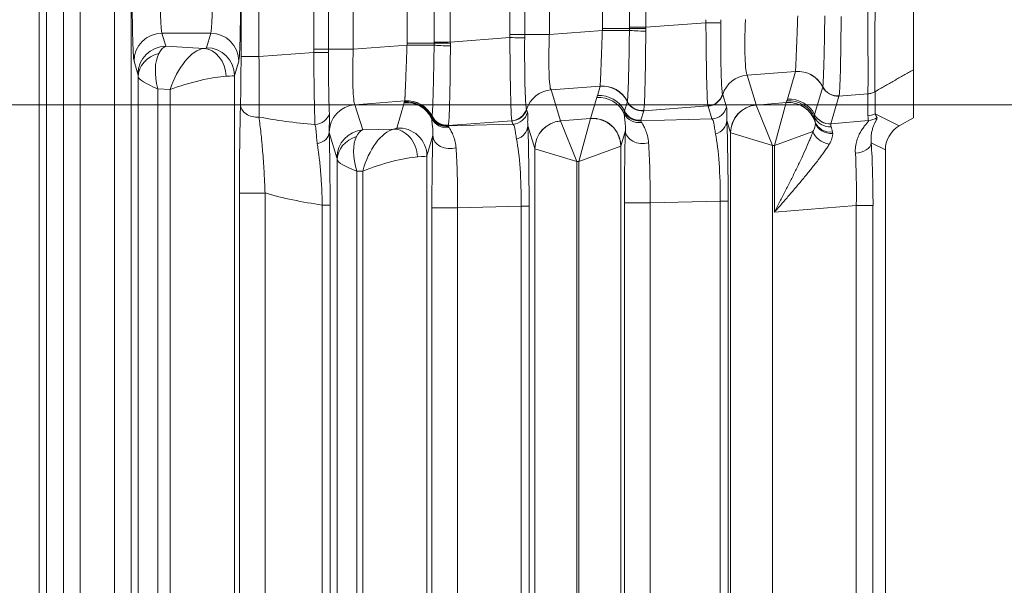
# Model space of a CAD drawing. Header units: millimetres. Extents: x 4 to 836, y 5 to 589.
# Tile 156 of 163: x 736 to 754, y 322 to 332. Entities that reach past the tile are written whole.
import ezdxf

# ---------------------------------------------------------------- set-up
doc = ezdxf.new("R2010")
doc.units = ezdxf.units.MM
doc.layers.add('1', color=7, linetype='Continuous', true_color=0xffffff)
doc.styles.add('ideas_simplex', font='simplex.shx')
doc.dimstyles.get("Standard").update_dxf_attribs({"dimtxt": 0.18, "dimasz": 0.18, "dimexe": 0.18, "dimexo": 0.0625, "dimgap": 0.09, "dimtad": 0, "dimtih": 1, "dimtoh": 1, "dimdec": 4, "dimzin": 0, "dimdsep": 46, "dimtxsty": 'Standard', "dimcen": 0.09, "dimadec": 0, "dimazin": 0, "dimtfac": 1, "dimtdec": 4, "dimtofl": 0, "dimtmove": 0, "dimatfit": 3, "dimfxl": 1, "dimtolj": 1, "dimtzin": 0, "dimarcsym": 0})

# ---------------------------------------------------------------- blocks, each defined once
blk = doc.blocks.new('_U0')
at = {"layer": '1', "color": 27, "lineweight": 13}
for p, q in [((692.58978, 322.531272), (733.359921, 387.302931)), ((733.359921, 387.302931), (735.359921, 387.302931))]:
    blk.add_line(p, q, dxfattribs=at)
at = {"layer": '1', "color": 27, "lineweight": 18}
for points in [[(698.87565, 332.517655), (700.026073, 335.338352), (700.921432, 334.774779)], [(696.585037, 328.878549), (695.434614, 326.057851), (694.539254, 326.621425)]]:
    blk.add_solid(points, dxfattribs=at)
at = {"layer": '1', "color": 87, "linetype": 'Continuous', "lineweight": 25, "char_height": 3, "attachment_point": 7, "line_spacing_factor": 1.204819, "style": 'ideas_simplex'}
for s, insert in [('\\W0.9188;M', (737.018921, 384.937931)), ('\\W0.5945;4 N°5 {\\Fgdt;x}6', (740.588921, 384.937931))]:
    blk.add_mtext(s, dxfattribs=dict(at, insert=insert))
blk = doc.blocks.new('_U8')
at = {"layer": '1', "color": 87, "lineweight": 25}
for p, q in [((783.434647, 346.409442), (777.809647, 346.409442)), ((777.809647, 346.409442), (777.809647, 344.909442)), ((783.434647, 344.909442), (783.434647, 346.409442)), ((777.809647, 333.704442), (777.809647, 332.204442)), ((783.434647, 332.204442), (783.434647, 333.704442)), ((777.809647, 332.204442), (783.434647, 332.204442))]:
    blk.add_line(p, q, dxfattribs=at)
at = {"layer": '1', "color": 27, "lineweight": 13}
blk.add_line((784.934647, 313.020432), (784.934647, 346.409442), dxfattribs=at)
at = {"layer": '1', "color": 152, "lineweight": 13}
for p, q in [((700.230343, 330.698102), (786.934647, 330.698102)), ((700.230343, 313.020432), (786.934647, 313.020432))]:
    blk.add_line(p, q, dxfattribs=at)
at = {"layer": '1', "color": 27, "lineweight": 18}
for points in [[(784.934647, 330.698102), (785.463627, 327.698104), (784.405666, 327.6981)], [(784.934647, 313.020432), (784.405666, 316.02043), (785.463627, 316.020434)]]:
    blk.add_solid(points, dxfattribs=at)
at = {"layer": '1', "color": 87, "linetype": 'Continuous', "lineweight": 25, "char_height": 3, "attachment_point": 7, "rotation": 90, "line_spacing_factor": 1.204819, "style": 'ideas_simplex'}
for s, insert in [('\\W1.2097;17,7', (775.968647, 333.651942)), ('\\W1.2097;.696', (783.281147, 333.651942))]:
    blk.add_mtext(s, dxfattribs=dict(at, insert=insert))

msp = doc.modelspace()

# ---------------------------------------------------------------- linework, layer by layer
at = {"layer": '1', "color": 143, "linetype": 'Continuous', "lineweight": 13}
for p, q in [((737.603, 262.136), (737.603, 359.583)), ((736.992, 354.217), (736.992, 267.502)), ((737.607, 279.143), (737.607, 342.576)), ((737.906, 342.576), (737.906, 279.143)), ((739.869, 331.561), (739.869, 339.157)), ((740.189, 339.157), (740.189, 331.561)), ((741.17, 331.691), (741.17, 339.027)), ((741.435, 339.027), (741.435, 331.691)), ((741.875, 339.027), (741.875, 331.691)), ((742.837, 331.802), (742.837, 338.917)), ((743.321, 331.82), (743.321, 338.899)), ((743.611, 338.899), (743.611, 331.82)), ((744.677, 331.956), (744.677, 338.762)), ((744.941, 338.762), (744.941, 331.956)), ((745.382, 338.762), (745.382, 331.956)), ((746.33, 332.065), (746.33, 338.653)), ((746.814, 332.084), (746.814, 338.635)), ((747.105, 338.635), (747.105, 332.084)), ((747.105, 332.084), (748.183, 332.165)), ((738.455, 331.979), (738.525, 331.745)), ((739.328, 331.979), (738.455, 331.979)), ((739.25, 331.72), (739.328, 331.979)), ((744.677, 331.956), (744.941, 331.956)), ((745.382, 331.956), (744.941, 331.956)), ((745.382, 331.956), (746.33, 332.028)), ((746.814, 332.065), (746.33, 332.065)), ((746.814, 332.084), (747.105, 332.084)), ((738.525, 331.745), (739.202, 331.707)), ((741.875, 331.691), (742.837, 331.764)), ((742.837, 331.802), (743.321, 331.802)), ((743.321, 331.82), (743.611, 331.82)), ((743.611, 331.82), (744.676, 331.9)), ((740.189, 331.561), (741.17, 331.636)), ((741.17, 331.691), (741.435, 331.691)), ((741.435, 331.691), (741.875, 331.691)), ((738.025, 331.246), (737.955, 331.481)), ((739.828, 331.481), (739.75, 331.222)), ((740.189, 331.561), (739.869, 331.561)), ((739.75, 331.222), (739.75, 290.497)), ((749.784, 331.295), (748.918, 331.229)), ((748.918, 331.229), (749.082, 330.695)), ((749.639, 330.797), (749.783, 331.293)), ((738.029, 290.517), (738.029, 331.201)), ((738.379, 330.983), (738.379, 290.735)), ((738.601, 330.971), (738.379, 330.983)), ((738.601, 290.747), (738.601, 330.971)), ((746.29, 331.031), (745.412, 330.965)), ((745.412, 330.965), (745.582, 330.409)), ((746.241, 330.861), (746.29, 331.029)), ((748.482, 330.881), (748.551, 330.653)), ((750.126, 330.524), (750.27, 331.018)), ((751.079, 330.893), (750.562, 330.854)), ((751.08, 330.499), (751.08, 330.893)), ((751.206, 330.932), (751.206, 330.538)), ((742.796, 330.767), (741.905, 330.7)), ((741.905, 330.7), (742.044, 330.248)), ((742.653, 330.28), (742.786, 330.735)), ((746.12, 330.453), (746.229, 330.826)), ((746.728, 330.588), (746.777, 330.755)), ((749.083, 330.694), (749.619, 330.737)), ((749.083, 330.694), (749.372, 329.968)), ((749.619, 330.737), (749.411, 329.971)), ((749.62, 330.739), (749.628, 330.766)), ((750.562, 330.854), (750.418, 330.359)), ((744.975, 330.616), (744.993, 330.56)), ((747.069, 330.59), (747.02, 330.423)), ((748.218, 330.677), (747.069, 330.59)), ((748.289, 330.444), (748.22, 330.671)), ((751.206, 330.538), (751.64, 330.321)), ((743.573, 330.32), (744.731, 330.35)), ((744.711, 330.412), (743.575, 330.326)), ((744.731, 330.35), (744.713, 330.407)), ((745.583, 330.408), (746.119, 330.452)), ((745.583, 330.408), (745.872, 329.682)), ((745.911, 329.685), (746.119, 330.452)), ((747.016, 330.41), (748.289, 330.444)), ((748.622, 330.198), (748.555, 330.418)), ((750.418, 330.359), (751.09, 330.414)), ((741.584, 329.751), (741.446, 330.203)), ((742.044, 330.248), (742.598, 330.262)), ((745.122, 329.913), (744.997, 330.324)), ((746.742, 330.237), (746.661, 329.957)), ((748.622, 291.52), (748.622, 330.198)), ((748.625, 330.197), (749.372, 329.968)), ((750.095, 330.218), (749.411, 329.971)), ((743.299, 330.146), (743.193, 329.783)), ((751.392, 329.889), (751.138, 330.016)), ((745.122, 291.806), (745.122, 329.913)), ((745.125, 329.911), (745.872, 329.682)), ((745.911, 329.685), (746.658, 329.955)), ((746.661, 329.957), (746.661, 291.762)), ((749.411, 329.971), (749.372, 329.968)), ((749.372, 329.968), (749.372, 291.751)), ((749.411, 328.778), (749.411, 329.971)), ((741.588, 292.006), (741.588, 329.712)), ((743.193, 329.783), (743.193, 291.935)), ((745.911, 329.685), (745.872, 329.682)), ((745.872, 329.682), (745.872, 292.037)), ((745.911, 292.033), (745.911, 329.685)), ((742.044, 329.512), (741.938, 329.509)), ((741.938, 329.509), (741.938, 292.21)), ((742.044, 292.207), (742.044, 329.512)), ((740.299, 329.119), (739.839, 329.119)), ((739.839, 292.599), (739.839, 329.119)), ((740.299, 329.119), (740.299, 292.599)), ((746.725, 292.775), (746.725, 328.943)), ((746.725, 328.943), (747.185, 328.943)), ((748.438, 328.976), (747.185, 328.943)), ((747.185, 328.943), (747.185, 292.775)), ((748.578, 328.976), (748.438, 328.976)), ((748.438, 292.742), (748.438, 328.976)), ((748.578, 328.976), (748.578, 292.742)), ((741.321, 328.904), (741.461, 328.904)), ((741.321, 292.815), (741.321, 328.904)), ((741.461, 328.904), (741.461, 292.815)), ((743.282, 292.866), (743.282, 328.853)), ((743.282, 328.853), (743.742, 328.853)), ((744.88, 328.883), (743.742, 328.853)), ((743.742, 328.853), (743.742, 292.866)), ((744.88, 292.836), (744.88, 328.883)), ((744.88, 328.883), (745.02, 328.883)), ((745.02, 328.883), (745.02, 292.836)), ((750.871, 328.897), (749.411, 328.778)), ((750.871, 292.822), (750.871, 328.897)), ((750.871, 328.897), (751.17, 328.897)), ((751.17, 328.897), (751.17, 292.822))]:
    msp.add_line(p, q, dxfattribs=at)
at = {"layer": '1', "color": 9, "linetype": 'Continuous', "lineweight": 18}
for p, q in [((736.392, 354.326), (736.392, 267.393)), ((736.26, 285.4), (736.26, 336.319))]:
    msp.add_line(p, q, dxfattribs=at)
at = {"layer": '1', "color": 143, "linetype": 'Continuous', "lineweight": 18}
for p, q in [((736.692, 267.502), (736.692, 354.217)), ((751.892, 331.326), (751.892, 330.466)), ((751.64, 330.321), (751.892, 330.466)), ((751.392, 329.889), (751.392, 291.829))]:
    msp.add_line(p, q, dxfattribs=at)
at = {"layer": '1', "color": 143, "linetype": 'Continuous', "lineweight": 13}
for centre, major_axis, ratio, start_param, end_param in [((737.959, 332.976), (0, -1.5), 0.026186, 4.712389, 6.195919), ((738.458, 332.976), (0, -1), 0.039279, 4.712389, 6.195919), ((739.325, 332.976), (0, -1), 0.039279, 0.087266, 1.570796), ((739.824, 332.976), (0, -1.5), 0.026186, 0.087266, 1.570796), ((748.162, 332.165), (0.3, -0.004), 0.000932, 0.312654, 1.500989), ((748.962, 332.232), (-0.038, -1.006), 0.073389, 4.726012, 6.204078), ((738.455, 331.481), (0.479, 0.143), 0.995856, 1.281115, 2.84963), ((739.328, 331.481), (0.479, -0.143), 0.995856, 0.291963, 1.860478), ((745.456, 331.967), (-0.038, -1.006), 0.073389, 4.726012, 6.204078), ((746.365, 332.028), (-0.5, -0.001), 0.000077, 3.597528, 4.782202), ((747.084, 332.065), (-0.3, 0.002), 0.014605, 0.454447, 1.641843), ((747.083, 332.029), (-0.3, 0.006), 0.044184, 0.456381, 1.644893), ((738.525, 331.246), (0.479, 0.143), 0.995856, 1.281115, 2.84963), ((738.525, 330.997), (-0.025, -0.75), 0.344332, 3.237443, 3.751994), ((742.872, 331.764), (0.5, 0.001), 0.000077, 0.455935, 1.640609), ((743.59, 331.802), (-0.3, 0.002), 0.014605, 0.454447, 1.641843), ((743.59, 331.765), (-0.3, 0.006), 0.044184, 0.456381, 1.644893), ((744.655, 331.9), (-0.3, 0.004), 0.000932, 3.454247, 4.642582), ((738.529, 331.201), (0.499, 0.022), 0.864178, 1.798159, 3.089547), ((738.779, 330.983), (-0.254, 0.751), 0.483887, 0.426364, 1.4088), ((739, 330.971), (-0.306, -0.723), 0.478289, 3.414946, 4.911933), ((739, 331.72), (-0.25, 0), 0.087489, 2.505603, 3.115413), ((739.202, 331.209), (-0.059, 0.497), 0.802499, 4.617581, 6.136586), ((739.25, 331.222), (0.479, -0.143), 0.995856, 0.291963, 1.860478), ((741.149, 331.636), (-0.3, 0.004), 0.000932, 3.454247, 4.642582), ((741.95, 331.702), (-0.038, -1.006), 0.073389, 4.726012, 6.204078), ((739.837, 331.565), (0, 1.203), 0.026128, 3.902605, 4.709108), ((740.137, 331.565), (-0.023, 1.503), 0.034806, 3.902736, 4.709239), ((738.025, 330.997), (0, 0.25), 0.031404, 5.663725, 6.178276), ((739, 331.222), (-0.75, 0), 0.029163, 2.505603, 3.115413), ((748.959, 330.733), (0.478, 0.146), 0.996014, 1.356348, 2.542747), ((749.824, 330.797), (0.48, -0.14), 0.995643, 0.747824, 1.93418), ((749.824, 330.798), (0.479, -0.144), 0.995612, 0.757529, 1.943536), ((738.779, 330.983), (-0.749, 0.229), 0.170757, 0.078247, 1.060683), ((739, 330.971), (-0.749, -0.207), 0.157833, 3.733955, 5.230942), ((746.331, 330.535), (-0.479, 0.144), 0.995612, 3.899122, 5.085129), ((746.33, 330.533), (-0.48, 0.14), 0.995643, 3.889417, 5.075773), ((745.452, 330.468), (-0.478, -0.146), 0.996014, 4.49794, 5.68434), ((746.281, 330.365), (-0.48, 0.14), 0.995643, 3.889373, 5.075773), ((748.193, 330.975), (0.268, 0.136), 0.995564, 4.326262, 5.515407), ((748.196, 330.969), (0.287, 0.088), 0.996014, 4.49794, 5.68434), ((750.538, 331.153), (0.292, -0.068), 0.995069, 3.835186, 5.021822), ((750.538, 331.152), (0.288, -0.084), 0.995643, 3.889373, 5.075773), ((750.539, 331.154), (-0.297, 0.044), 0.993716, 0.611983, 1.798874), ((751.055, 331.191), (-0.295, -0.056), 0.996153, 1.466507, 1.908886), ((740.159, 330.694), (0.3, -0.008), 0.722159, 3.179445, 4.834687), ((741.946, 330.203), (-0.478, -0.146), 0.996014, 4.49794, 5.985334), ((742.826, 330.239), (0.48, -0.14), 0.995643, 0.730359, 1.93418), ((742.831, 330.253), (0.471, -0.168), 0.995424, 0.803737, 1.993154), ((742.837, 330.271), (0.477, -0.149), 0.995576, 0.767528, 1.953557), ((742.837, 330.272), (0.482, -0.134), 0.994903, 0.735961, 1.921981), ((746.269, 330.33), (0.48, -0.14), 0.995643, 0.730359, 1.93418), ((747.045, 330.891), (-0.297, 0.044), 0.993716, 0.611983, 1.798874), ((747.044, 330.888), (-0.288, 0.084), 0.995643, 0.74778, 1.93418), ((747.045, 330.889), (-0.292, 0.068), 0.995069, 0.693593, 1.88023), ((749.122, 330.198), (0.478, 0.146), 0.996014, 1.356348, 2.843741), ((749.123, 330.197), (-0.339, -0.368), 0.992996, 3.971219, 5.453559), ((749.332, 330.716), (-0.25, -0.021), 0.087194, 0.019007, 0.080094), ((749.66, 330.241), (0.368, -0.339), 0.991771, 1.011679, 2.392801), ((749.37, 330.719), (-0.25, -0.021), 0.087194, 3.047154, 3.10824), ((749.661, 330.242), (0.48, -0.14), 0.995643, 0.586384, 1.93418), ((749.669, 330.27), (0.48, -0.14), 0.995643, 0.701882, 1.93418), ((749.679, 330.3), (0.48, -0.14), 0.995643, 0.747756, 1.93418), ((741.161, 330.602), (-0.299, -0.018), 0.865443, 1.618775, 2.80586), ((744.687, 330.71), (-0.268, -0.136), 0.995564, 1.18467, 2.373815), ((744.689, 330.705), (-0.287, -0.088), 0.996014, 1.356348, 2.542747), ((744.706, 330.648), (-0.287, -0.088), 0.996014, 1.356348, 2.542747), ((746.99, 330.673), (-0.298, -0.034), 0.982269, 0.338228, 1.604787), ((746.992, 330.708), (-0.284, 0.098), 0.995471, 0.795333, 1.981733), ((746.996, 330.721), (-0.288, 0.084), 0.995643, 0.74778, 1.93418), ((748.265, 330.742), (0.287, 0.088), 0.996014, 4.49794, 5.68434), ((750.394, 330.657), (0.288, -0.084), 0.995643, 3.889373, 5.075773), ((750.394, 330.656), (0.291, -0.074), 0.995302, 3.855675, 5.041954), ((751.056, 330.797), (-0.3, 0), 0.996169, 1.651938, 2.094395), ((752.918, 329.375), (-1.72, 1.279), 0.157063, 0.266174, 0.369313), ((744.059, 331.862), (-5.474, -0.489), 0.272631, 0.761648, 0.99519), ((743.547, 330.582), (-0.298, -0.034), 0.982269, 0.338228, 1.604787), ((743.546, 330.606), (-0.299, 0.026), 0.991317, 0.550553, 1.765339), ((743.549, 330.618), (-0.284, 0.098), 0.995464, 0.796942, 1.983341), ((743.551, 330.624), (-0.286, 0.092), 0.995544, 0.775979, 1.962379), ((743.552, 330.628), (-0.297, 0.041), 0.992886, 0.604674, 1.791549), ((743.551, 330.627), (-0.296, 0.047), 0.993751, 0.624244, 1.811107), ((745.622, 329.913), (0.478, 0.146), 0.996014, 1.356348, 2.843741), ((745.623, 329.911), (-0.339, -0.368), 0.992996, 3.971219, 5.453559), ((745.832, 330.43), (-0.25, -0.021), 0.087194, 0.019007, 0.080094), ((746.16, 329.955), (-0.368, 0.339), 0.991771, 3.890384, 5.534394), ((745.87, 330.433), (-0.25, -0.021), 0.087194, 3.047154, 3.10824), ((746.161, 329.957), (0.48, -0.14), 0.995643, 0.284559, 1.93418), ((748.255, 330.418), (0.3, 0.013), 0.858349, 5.011301, 6.232142), ((748.522, 328.95), (-0.001, -1.801), 0.031454, 1.585671, 2.524386), ((750.399, 330.593), (-0.293, -0.062), 0.959628, 0.215711, 1.448258), ((750.424, 330.479), (0.294, 0.059), 0.895222, 3.25764, 4.60885), ((750.428, 330.448), (-0.299, -0.018), 0.878856, 0.229499, 1.588961), ((752.943, 329.077), (-1.824, 1.543), 0.244098, 0.203714, 0.306853), ((751.066, 330.712), (-0.293, -0.063), 0.996129, 1.4407, 1.985924), ((741.145, 330.206), (-0.3, -0.008), 0.714578, 1.843542, 3.104165), ((741.45, 331.702), (0, -1.504), 0.026222, 6.177315, 6.197692), ((742.084, 329.751), (0.478, 0.146), 0.996014, 1.356348, 2.843741), ((742.083, 329.502), (-0.012, 0.75), 0.344743, 0.106674, 0.57782), ((742.444, 329.512), (-0.267, -0.744), 0.48275, 3.43054, 4.884123), ((742.403, 330.26), (-0.25, -0.021), 0.087194, 2.455026, 3.10824), ((742.638, 329.766), (-0.093, 0.491), 0.77245, 4.566424, 6.145514), ((742.694, 329.783), (0.48, -0.14), 0.995643, 0.284559, 1.93418), ((744.697, 330.324), (-0.3, -0.013), 0.858349, 1.869708, 3.09055), ((744.963, 328.856), (-0.001, -1.801), 0.031454, 1.585671, 2.524386), ((746.78, 328.92), (-0.001, 1.801), 0.030434, 0.75024, 1.557554), ((747.042, 330.237), (-0.3, 0.01), 0.776151, 0.041527, 1.988056), ((748.222, 328.95), (-0.01, -1.501), 0.144199, 1.589559, 2.528275), ((749.372, 330.219), (-0.75, -0.02), 0.029238, 0.025384, 0.08647), ((750.368, 330.218), (-0.269, 0.133), 0.701534, 0.615113, 1.97019), ((742.088, 329.712), (0.499, 0.024), 0.878584, 1.845316, 3.086754), ((742.338, 329.509), (-0.292, 0.731), 0.480074, 0.398667, 1.381103), ((743.337, 328.829), (-0.001, 1.801), 0.030434, 0.75024, 1.557554), ((743.599, 330.146), (-0.3, 0.01), 0.776151, 0.041527, 1.988056), ((744.663, 328.856), (-0.01, -1.501), 0.144199, 1.589559, 2.528275), ((747.08, 328.92), (-0.007, -1.501), 0.069967, 1.587014, 2.394327), ((750.839, 330.016), (-0.299, -0.019), 0.621028, 1.581348, 3.038021), ((751.024, 328.885), (-0.001, -1.806), 0.081028, 1.577455, 2.247578), ((743.637, 328.829), (-0.007, -1.501), 0.069967, 1.587014, 2.394327), ((745.872, 329.934), (-0.75, -0.02), 0.029238, 0.025384, 0.08647), ((745.911, 329.937), (-0.75, -0.02), 0.029238, 3.05353, 3.114616), ((750.725, 328.885), (-0.026, -1.507), 0.096946, 1.580384, 2.250507), ((741.584, 329.502), (0, -0.25), 0.031454, 2.568107, 3.039253), ((742.338, 329.509), (-0.749, 0.213), 0.16115, 0.071877, 1.054313), ((742.444, 329.512), (-0.749, -0.223), 0.167328, 3.77126, 5.224842), ((742.444, 329.764), (-0.75, -0.02), 0.029238, 2.461402, 3.114616), ((743.259, 331.862), (-5.359, -0.61), 0.555322, 0.923637, 1.138324)]:
    msp.add_ellipse(centre, major_axis=major_axis, ratio=ratio, start_param=start_param, end_param=end_param, dxfattribs=at)
at = {"layer": '1', "color": 143, "linetype": 'Continuous', "lineweight": 18}
msp.add_ellipse((751.893, 329.888), major_axis=(0.449, -0.225), ratio=0.995894, start_param=2.56169, end_param=3.603692, dxfattribs=at)
at = {"layer": '1', "color": 143, "linetype": 'Continuous', "lineweight": 13}
for points, knots in [([(749.784, 331.295), (749.784, 331.3), (749.785, 331.311), (749.786, 331.336), (749.787, 331.346), (749.788, 331.363), (749.788, 331.368), (749.789, 331.381), (749.789, 331.388), (749.791, 331.422), (749.792, 331.454), (749.794, 331.51), (749.795, 331.529), (749.797, 331.561), (749.797, 331.572), (749.798, 331.593), (749.798, 331.605), (749.801, 331.662), (749.803, 331.711), (749.805, 331.776), (749.806, 331.79), (749.807, 331.817), (749.807, 331.83), (749.809, 331.872), (749.81, 331.9), (749.813, 331.987), (749.815, 332.046), (749.818, 332.137), (749.819, 332.168), (749.822, 332.229), (749.823, 332.26), (749.824, 332.291)], [0, 0, 0, 0, 0.125, 0.125, 0.1875, 0.1875, 0.21875, 0.21875, 0.25, 0.25, 0.375, 0.375, 0.4375, 0.4375, 0.46875, 0.46875, 0.5, 0.5, 0.625, 0.625, 0.65625, 0.65625, 0.6875, 0.6875, 0.75, 0.75, 0.875, 0.875, 0.9375, 0.9375, 1, 1, 1, 1]), ([(750.271, 331.021), (750.272, 331.029), (750.274, 331.044), (750.277, 331.077), (750.278, 331.089), (750.279, 331.111), (750.279, 331.119), (750.28, 331.135), (750.281, 331.143), (750.283, 331.187), (750.285, 331.229), (750.287, 331.299), (750.288, 331.324), (750.29, 331.377), (750.291, 331.405), (750.293, 331.492), (750.295, 331.554), (750.297, 331.654), (750.298, 331.688), (750.299, 331.741), (750.3, 331.759), (750.3, 331.795), (750.301, 331.813), (750.302, 331.904), (750.304, 331.979), (750.305, 332.095), (750.306, 332.134), (750.307, 332.213), (750.307, 332.252), (750.308, 332.292)], [0, 0, 0, 0, 0.125, 0.125, 0.1875, 0.1875, 0.21875, 0.21875, 0.25, 0.25, 0.375, 0.375, 0.4375, 0.4375, 0.5, 0.5, 0.625, 0.625, 0.6875, 0.6875, 0.71875, 0.71875, 0.75, 0.75, 0.875, 0.875, 0.9375, 0.9375, 1, 1, 1, 1]), ([(750.599, 332.279), (750.599, 332.19), (750.598, 332.102), (750.598, 331.974), (750.597, 331.932), (750.597, 331.869), (750.596, 331.848), (750.596, 331.806), (750.596, 331.785), (750.594, 331.683), (750.593, 331.605), (750.591, 331.495), (750.591, 331.459), (750.589, 331.407), (750.589, 331.39), (750.588, 331.356), (750.588, 331.339), (750.586, 331.258), (750.584, 331.199), (750.581, 331.12), (750.58, 331.096), (750.578, 331.049), (750.577, 331.027), (750.574, 330.968), (750.572, 330.935), (750.569, 330.898), (750.568, 330.887), (750.566, 330.874), (750.566, 330.87), (750.564, 330.863), (750.564, 330.86), (750.563, 330.857)], [0, 0, 0, 0, 0.125, 0.125, 0.1875, 0.1875, 0.21875, 0.21875, 0.25, 0.25, 0.375, 0.375, 0.4375, 0.4375, 0.46875, 0.46875, 0.5, 0.5, 0.625, 0.625, 0.6875, 0.6875, 0.75, 0.75, 0.875, 0.875, 0.9375, 0.9375, 0.96875, 0.96875, 1, 1, 1, 1]), ([(751.079, 330.893), (751.079, 330.895), (751.079, 330.898), (751.079, 330.904), (751.079, 330.908), (751.079, 330.92), (751.079, 330.93), (751.079, 330.968), (751.08, 331.001), (751.081, 331.052), (751.081, 331.063), (751.081, 331.085), (751.082, 331.12), (751.083, 331.185), (751.084, 331.244), (751.084, 331.306), (751.084, 331.338), (751.083, 331.442), (751.082, 331.515), (751.08, 331.632), (751.08, 331.673), (751.08, 331.755), (751.079, 331.798), (751.079, 331.928), (751.079, 332.016), (751.079, 332.152), (751.079, 332.198), (751.079, 332.267), (751.079, 332.29), (751.079, 332.337), (751.079, 332.36), (751.078, 332.384)], [0, 0, 0, 0, 0.03125, 0.03125, 0.0625, 0.0625, 0.125, 0.125, 0.25, 0.25, 0.28125, 0.28125, 0.3125, 0.375, 0.4375, 0.4375, 0.5, 0.5, 0.625, 0.625, 0.6875, 0.6875, 0.75, 0.75, 0.875, 0.875, 0.9375, 0.9375, 0.96875, 0.96875, 1, 1, 1, 1]), ([(751.207, 332.383), (751.207, 332.36), (751.207, 332.338), (751.207, 332.292), (751.207, 332.27), (751.206, 332.202), (751.205, 332.158), (751.203, 332.025), (751.202, 331.939), (751.201, 331.813), (751.201, 331.772), (751.201, 331.691), (751.201, 331.652), (751.201, 331.538), (751.202, 331.466), (751.203, 331.366), (751.203, 331.334), (751.203, 331.274), (751.203, 331.217), (751.202, 331.166), (751.202, 331.131), (751.201, 331.119), (751.201, 331.098), (751.201, 331.087), (751.201, 331.037), (751.201, 331.005), (751.202, 330.969), (751.203, 330.959), (751.204, 330.946), (751.204, 330.943), (751.204, 330.937), (751.205, 330.934), (751.205, 330.932)], [0, 0, 0, 0, 0.03125, 0.03125, 0.0625, 0.0625, 0.125, 0.125, 0.25, 0.25, 0.3125, 0.3125, 0.375, 0.375, 0.5, 0.5, 0.5625, 0.5625, 0.625, 0.6875, 0.6875, 0.71875, 0.71875, 0.75, 0.75, 0.875, 0.875, 0.9375, 0.9375, 0.96875, 0.96875, 1, 1, 1, 1]), ([(748.218, 330.677), (748.217, 330.679), (748.217, 330.681), (748.216, 330.688), (748.215, 330.691), (748.214, 330.704), (748.213, 330.714), (748.21, 330.751), (748.208, 330.784), (748.205, 330.835), (748.205, 330.845), (748.204, 330.868), (748.203, 330.903), (748.201, 330.967), (748.199, 331.026), (748.197, 331.088), (748.196, 331.12), (748.194, 331.223), (748.192, 331.297), (748.19, 331.414), (748.19, 331.454), (748.189, 331.516), (748.189, 331.537), (748.188, 331.579), (748.188, 331.601), (748.186, 331.709), (748.185, 331.798), (748.184, 331.933), (748.184, 331.979), (748.183, 332.048), (748.183, 332.072), (748.183, 332.118), (748.183, 332.142), (748.183, 332.165)], [0, 0, 0, 0, 0.03125, 0.03125, 0.0625, 0.0625, 0.125, 0.125, 0.25, 0.25, 0.28125, 0.28125, 0.3125, 0.375, 0.4375, 0.4375, 0.5, 0.5, 0.625, 0.625, 0.6875, 0.6875, 0.71875, 0.71875, 0.75, 0.75, 0.875, 0.875, 0.9375, 0.9375, 0.96875, 0.96875, 1, 1, 1, 1]), ([(748.447, 332.161), (748.447, 332.141), (748.447, 332.122), (748.447, 332.082), (748.447, 332.062), (748.447, 332.003), (748.446, 331.964), (748.446, 331.849), (748.447, 331.774), (748.447, 331.682), (748.447, 331.664), (748.448, 331.628), (748.448, 331.575), (748.449, 331.523), (748.45, 331.424), (748.452, 331.362), (748.455, 331.245), (748.456, 331.192), (748.459, 331.121), (748.46, 331.099), (748.462, 331.067), (748.462, 331.057), (748.463, 331.038), (748.464, 331.029), (748.467, 330.984), (748.469, 330.956), (748.473, 330.922), (748.474, 330.913), (748.476, 330.901), (748.477, 330.898), (748.478, 330.892), (748.479, 330.889), (748.48, 330.887)], [0, 0, 0, 0, 0.03125, 0.03125, 0.0625, 0.0625, 0.125, 0.125, 0.25, 0.25, 0.28125, 0.28125, 0.3125, 0.375, 0.375, 0.5, 0.5, 0.625, 0.625, 0.6875, 0.6875, 0.71875, 0.71875, 0.75, 0.75, 0.875, 0.875, 0.9375, 0.9375, 0.96875, 0.96875, 1, 1, 1, 1]), ([(746.29, 331.031), (746.291, 331.036), (746.291, 331.048), (746.293, 331.073), (746.293, 331.082), (746.294, 331.099), (746.294, 331.105), (746.295, 331.117), (746.295, 331.124), (746.297, 331.158), (746.298, 331.19), (746.301, 331.246), (746.302, 331.266), (746.303, 331.297), (746.303, 331.308), (746.304, 331.33), (746.305, 331.341), (746.307, 331.398), (746.309, 331.447), (746.311, 331.513), (746.312, 331.526), (746.313, 331.553), (746.313, 331.567), (746.315, 331.608), (746.316, 331.637), (746.319, 331.723), (746.321, 331.782), (746.325, 331.873), (746.326, 331.904), (746.328, 331.966), (746.329, 331.997), (746.33, 332.028)], [0, 0, 0, 0, 0.125, 0.125, 0.1875, 0.1875, 0.21875, 0.21875, 0.25, 0.25, 0.375, 0.375, 0.4375, 0.4375, 0.46875, 0.46875, 0.5, 0.5, 0.625, 0.625, 0.65625, 0.65625, 0.6875, 0.6875, 0.75, 0.75, 0.875, 0.875, 0.9375, 0.9375, 1, 1, 1, 1]), ([(746.777, 330.757), (746.779, 330.765), (746.781, 330.78), (746.783, 330.813), (746.784, 330.826), (746.785, 330.847), (746.786, 330.855), (746.787, 330.871), (746.787, 330.879), (746.789, 330.924), (746.791, 330.965), (746.794, 331.036), (746.795, 331.061), (746.796, 331.113), (746.797, 331.142), (746.8, 331.229), (746.801, 331.291), (746.804, 331.39), (746.804, 331.424), (746.806, 331.477), (746.806, 331.495), (746.807, 331.531), (746.807, 331.549), (746.809, 331.64), (746.81, 331.715), (746.812, 331.831), (746.812, 331.87), (746.813, 331.949), (746.814, 331.989), (746.814, 332.028)], [0, 0, 0, 0, 0.125, 0.125, 0.1875, 0.1875, 0.21875, 0.21875, 0.25, 0.25, 0.375, 0.375, 0.4375, 0.4375, 0.5, 0.5, 0.625, 0.625, 0.6875, 0.6875, 0.71875, 0.71875, 0.75, 0.75, 0.875, 0.875, 0.9375, 0.9375, 1, 1, 1, 1]), ([(747.105, 332.015), (747.105, 331.926), (747.105, 331.839), (747.104, 331.71), (747.104, 331.668), (747.103, 331.605), (747.103, 331.584), (747.102, 331.542), (747.102, 331.522), (747.101, 331.419), (747.1, 331.342), (747.098, 331.231), (747.097, 331.195), (747.096, 331.143), (747.095, 331.126), (747.095, 331.092), (747.094, 331.075), (747.092, 330.994), (747.091, 330.936), (747.088, 330.857), (747.087, 330.832), (747.085, 330.785), (747.084, 330.763), (747.081, 330.704), (747.079, 330.671), (747.075, 330.634), (747.074, 330.623), (747.073, 330.61), (747.072, 330.606), (747.071, 330.599), (747.07, 330.596), (747.07, 330.594)], [0, 0, 0, 0, 0.125, 0.125, 0.1875, 0.1875, 0.21875, 0.21875, 0.25, 0.25, 0.375, 0.375, 0.4375, 0.4375, 0.46875, 0.46875, 0.5, 0.5, 0.625, 0.625, 0.6875, 0.6875, 0.75, 0.75, 0.875, 0.875, 0.9375, 0.9375, 0.96875, 0.96875, 1, 1, 1, 1]), ([(742.797, 330.768), (742.797, 330.774), (742.798, 330.785), (742.799, 330.811), (742.8, 330.821), (742.801, 330.837), (742.801, 330.843), (742.802, 330.856), (742.802, 330.863), (742.804, 330.897), (742.805, 330.93), (742.807, 330.985), (742.808, 331.005), (742.809, 331.036), (742.81, 331.047), (742.811, 331.069), (742.811, 331.08), (742.814, 331.137), (742.815, 331.186), (742.818, 331.264), (742.819, 331.291), (742.822, 331.347), (742.823, 331.375), (742.826, 331.461), (742.828, 331.519), (742.831, 331.61), (742.832, 331.641), (742.835, 331.702), (742.836, 331.733), (742.837, 331.764)], [0, 0, 0, 0, 0.125, 0.125, 0.1875, 0.1875, 0.21875, 0.21875, 0.25, 0.25, 0.375, 0.375, 0.4375, 0.4375, 0.46875, 0.46875, 0.5, 0.5, 0.625, 0.625, 0.6875, 0.6875, 0.75, 0.75, 0.875, 0.875, 0.9375, 0.9375, 1, 1, 1, 1]), ([(743.284, 330.494), (743.285, 330.503), (743.287, 330.519), (743.29, 330.552), (743.291, 330.565), (743.292, 330.586), (743.292, 330.594), (743.293, 330.61), (743.294, 330.619), (743.296, 330.663), (743.298, 330.705), (743.3, 330.775), (743.301, 330.8), (743.303, 330.853), (743.304, 330.881), (743.306, 330.968), (743.308, 331.03), (743.31, 331.129), (743.311, 331.163), (743.312, 331.216), (743.312, 331.234), (743.313, 331.27), (743.313, 331.288), (743.315, 331.379), (743.316, 331.453), (743.318, 331.568), (743.319, 331.607), (743.32, 331.686), (743.32, 331.725), (743.321, 331.764)], [0, 0, 0, 0, 0.125, 0.125, 0.1875, 0.1875, 0.21875, 0.21875, 0.25, 0.25, 0.375, 0.375, 0.4375, 0.4375, 0.5, 0.5, 0.625, 0.625, 0.6875, 0.6875, 0.71875, 0.71875, 0.75, 0.75, 0.875, 0.875, 0.9375, 0.9375, 1, 1, 1, 1]), ([(743.612, 331.751), (743.612, 331.663), (743.611, 331.576), (743.61, 331.448), (743.61, 331.406), (743.609, 331.343), (743.609, 331.322), (743.609, 331.281), (743.609, 331.26), (743.607, 331.158), (743.606, 331.081), (743.604, 330.971), (743.603, 330.935), (743.602, 330.883), (743.602, 330.866), (743.601, 330.832), (743.601, 330.816), (743.599, 330.735), (743.597, 330.676), (743.594, 330.597), (743.593, 330.572), (743.592, 330.537), (743.591, 330.526), (743.59, 330.504), (743.59, 330.493), (743.587, 330.443), (743.585, 330.411), (743.582, 330.373), (743.581, 330.362), (743.579, 330.344), (743.578, 330.336), (743.576, 330.331)], [0, 0, 0, 0, 0.125, 0.125, 0.1875, 0.1875, 0.21875, 0.21875, 0.25, 0.25, 0.375, 0.375, 0.4375, 0.4375, 0.46875, 0.46875, 0.5, 0.5, 0.625, 0.625, 0.6875, 0.6875, 0.71875, 0.71875, 0.75, 0.75, 0.875, 0.875, 0.9375, 0.9375, 1, 1, 1, 1]), ([(744.711, 330.412), (744.711, 330.414), (744.71, 330.417), (744.709, 330.423), (744.709, 330.427), (744.707, 330.439), (744.706, 330.449), (744.703, 330.486), (744.701, 330.519), (744.699, 330.57), (744.699, 330.581), (744.698, 330.603), (744.696, 330.638), (744.694, 330.703), (744.692, 330.761), (744.691, 330.823), (744.69, 330.856), (744.688, 330.959), (744.686, 331.032), (744.684, 331.149), (744.683, 331.189), (744.682, 331.251), (744.682, 331.272), (744.682, 331.315), (744.681, 331.336), (744.68, 331.444), (744.679, 331.533), (744.678, 331.669), (744.677, 331.714), (744.677, 331.784), (744.677, 331.807), (744.677, 331.854), (744.676, 331.877), (744.676, 331.9)], [0, 0, 0, 0, 0.03125, 0.03125, 0.0625, 0.0625, 0.125, 0.125, 0.25, 0.25, 0.28125, 0.28125, 0.3125, 0.375, 0.4375, 0.4375, 0.5, 0.5, 0.625, 0.625, 0.6875, 0.6875, 0.71875, 0.71875, 0.75, 0.75, 0.875, 0.875, 0.9375, 0.9375, 0.96875, 0.96875, 1, 1, 1, 1]), ([(744.941, 331.897), (744.941, 331.877), (744.941, 331.857), (744.94, 331.817), (744.94, 331.798), (744.94, 331.739), (744.94, 331.7), (744.94, 331.584), (744.94, 331.509), (744.941, 331.418), (744.941, 331.399), (744.941, 331.363), (744.942, 331.31), (744.942, 331.259), (744.944, 331.159), (744.945, 331.097), (744.948, 330.98), (744.95, 330.927), (744.953, 330.856), (744.954, 330.834), (744.955, 330.803), (744.956, 330.793), (744.957, 330.773), (744.957, 330.764), (744.96, 330.72), (744.963, 330.691), (744.966, 330.658), (744.968, 330.648), (744.97, 330.637), (744.97, 330.633), (744.972, 330.627), (744.972, 330.625), (744.973, 330.623)], [0, 0, 0, 0, 0.03125, 0.03125, 0.0625, 0.0625, 0.125, 0.125, 0.25, 0.25, 0.28125, 0.28125, 0.3125, 0.375, 0.375, 0.5, 0.5, 0.625, 0.625, 0.6875, 0.6875, 0.71875, 0.71875, 0.75, 0.75, 0.875, 0.875, 0.9375, 0.9375, 0.96875, 0.96875, 1, 1, 1, 1]), ([(741.191, 330.344), (741.19, 330.377), (741.188, 330.413), (741.187, 330.473), (741.186, 330.494), (741.185, 330.537), (741.184, 330.559), (741.183, 330.628), (741.182, 330.676), (741.18, 330.753), (741.179, 330.793), (741.178, 330.834), (741.178, 330.862), (741.178, 330.876), (741.177, 330.947), (741.175, 331.063), (741.173, 331.186), (741.173, 331.264), (741.172, 331.28), (741.172, 331.312), (741.172, 331.328), (741.172, 331.376), (741.171, 331.408), (741.171, 331.505), (741.17, 331.57), (741.17, 331.636)], [0, 0, 0, 0, 0.125, 0.125, 0.1875, 0.1875, 0.25, 0.25, 0.375, 0.375, 0.4375, 0.46875, 0.46875, 0.5, 0.5, 0.625, 0.75, 0.75, 0.78125, 0.78125, 0.8125, 0.8125, 0.875, 0.875, 1, 1, 1, 1]), ([(741.434, 331.632), (741.434, 331.576), (741.434, 331.521), (741.434, 331.439), (741.434, 331.411), (741.434, 331.357), (741.434, 331.33), (741.434, 331.25), (741.434, 331.146), (741.435, 331.048), (741.436, 330.976), (741.437, 330.952), (741.437, 330.906), (741.438, 330.883), (741.439, 330.818), (741.44, 330.777), (741.442, 330.718), (741.442, 330.699), (741.443, 330.662), (741.444, 330.644), (741.446, 330.593), (741.447, 330.562), (741.449, 330.533)], [0, 0, 0, 0, 0.125, 0.125, 0.1875, 0.1875, 0.25, 0.25, 0.375, 0.5, 0.5, 0.5625, 0.5625, 0.625, 0.625, 0.75, 0.75, 0.8125, 0.8125, 0.875, 0.875, 1, 1, 1, 1]), ([(749.628, 330.766), (749.63, 330.771), (749.632, 330.776), (749.635, 330.787), (749.637, 330.792), (749.639, 330.797)], [0, 0, 0, 0, 0.5, 0.5, 1, 1, 1, 1]), ([(741.449, 330.533), (741.45, 330.506), (741.451, 330.479), (741.451, 330.425), (741.45, 330.399), (741.448, 330.345), (741.447, 330.318), (741.445, 330.263), (741.444, 330.235), (741.445, 330.206)], [0, 0, 0, 0, 0.25, 0.25, 0.5, 0.5, 0.75, 0.75, 1, 1, 1, 1]), ([(744.993, 330.56), (744.995, 330.552), (744.996, 330.542), (744.997, 330.516), (744.997, 330.499), (744.996, 330.461), (744.995, 330.438), (744.994, 330.386), (744.994, 330.357), (744.997, 330.324)], [0, 0, 0, 0, 0.25, 0.25, 0.5, 0.5, 0.75, 0.75, 1, 1, 1, 1]), ([(746.742, 330.237), (746.743, 330.258), (746.743, 330.277), (746.743, 330.313), (746.742, 330.33), (746.739, 330.378), (746.736, 330.406), (746.729, 330.455), (746.726, 330.477), (746.722, 330.515), (746.72, 330.531), (746.72, 330.544)], [0, 0, 0, 0, 0.125, 0.125, 0.25, 0.25, 0.5, 0.5, 0.75, 0.75, 1, 1, 1, 1]), ([(748.551, 330.653), (748.554, 330.646), (748.555, 330.636), (748.556, 330.609), (748.556, 330.593), (748.555, 330.554), (748.554, 330.532), (748.553, 330.48), (748.553, 330.45), (748.555, 330.418)], [0, 0, 0, 0, 0.25, 0.25, 0.5, 0.5, 0.75, 0.75, 1, 1, 1, 1]), ([(750.125, 330.471), (750.124, 330.483), (750.123, 330.493), (750.124, 330.511), (750.124, 330.518), (750.126, 330.523)], [0, 0, 0, 0, 0.5, 0.5, 1, 1, 1, 1]), ([(740.189, 330.478), (740.202, 330.388), (740.213, 330.293), (740.229, 330.142), (740.235, 330.09), (740.242, 330.009), (740.245, 329.981), (740.25, 329.926), (740.252, 329.897), (740.259, 329.812), (740.264, 329.753), (740.272, 329.633), (740.276, 329.572), (740.282, 329.478), (740.283, 329.446), (740.287, 329.381), (740.288, 329.349), (740.293, 329.252), (740.296, 329.186), (740.299, 329.119)], [0, 0, 0, 0, 0.25, 0.25, 0.375, 0.375, 0.4375, 0.4375, 0.5, 0.5, 0.625, 0.625, 0.75, 0.75, 0.8125, 0.8125, 0.875, 0.875, 1, 1, 1, 1]), ([(741.232, 330.002), (741.226, 330.035), (741.223, 330.067), (741.218, 330.129), (741.217, 330.159), (741.213, 330.216), (741.21, 330.243), (741.203, 330.295), (741.198, 330.32), (741.191, 330.344)], [0, 0, 0, 0, 0.25, 0.25, 0.5, 0.5, 0.75, 0.75, 1, 1, 1, 1]), ([(743.299, 330.146), (743.3, 330.167), (743.3, 330.186), (743.3, 330.223), (743.299, 330.239), (743.296, 330.287), (743.292, 330.315), (743.286, 330.365), (743.283, 330.386), (743.279, 330.424), (743.277, 330.44), (743.277, 330.454)], [0, 0, 0, 0, 0.125, 0.125, 0.25, 0.25, 0.5, 0.5, 0.75, 0.75, 1, 1, 1, 1]), ([(743.576, 330.331), (743.576, 330.331), (743.576, 330.331), (743.576, 330.33), (743.576, 330.33), (743.576, 330.33)], [0, 0, 0, 0, 0.375764, 0.375764, 1, 1, 1, 1]), ([(744.796, 330.082), (744.788, 330.12), (744.783, 330.155), (744.777, 330.202), (744.775, 330.216), (744.771, 330.243), (744.769, 330.255), (744.763, 330.288), (744.758, 330.306), (744.747, 330.334), (744.739, 330.344), (744.731, 330.35)], [0, 0, 0, 0, 0.25, 0.25, 0.375, 0.375, 0.5, 0.5, 0.75, 0.75, 1, 1, 1, 1]), ([(747.033, 330.382), (747.042, 330.368), (747.052, 330.35), (747.069, 330.317), (747.075, 330.306), (747.088, 330.28), (747.094, 330.266), (747.112, 330.222), (747.124, 330.189), (747.14, 330.132), (747.144, 330.112), (747.152, 330.068), (747.155, 330.045), (747.157, 330.02)], [0, 0, 0, 0, 0.25, 0.25, 0.375, 0.375, 0.5, 0.5, 0.75, 0.75, 0.875, 0.875, 1, 1, 1, 1]), ([(748.354, 330.176), (748.347, 330.214), (748.342, 330.249), (748.335, 330.295), (748.333, 330.31), (748.33, 330.336), (748.328, 330.349), (748.322, 330.382), (748.317, 330.4), (748.305, 330.428), (748.298, 330.438), (748.289, 330.444)], [0, 0, 0, 0, 0.25, 0.25, 0.375, 0.375, 0.5, 0.5, 0.75, 0.75, 1, 1, 1, 1]), ([(750.095, 330.218), (750.11, 330.247), (750.122, 330.274), (750.133, 330.313), (750.136, 330.325), (750.139, 330.343), (750.139, 330.349), (750.14, 330.36), (750.14, 330.365), (750.14, 330.37)], [0, 0, 0, 0, 0.5, 0.5, 0.75, 0.75, 0.875, 0.875, 1, 1, 1, 1]), ([(750.418, 330.359), (750.417, 330.354), (750.416, 330.347), (750.418, 330.33), (750.419, 330.319), (750.422, 330.305)], [0, 0, 0, 0, 0.5, 0.5, 1, 1, 1, 1]), ([(750.855, 329.83), (750.852, 329.872), (750.854, 329.911), (750.863, 329.986), (750.87, 330.022), (750.885, 330.072), (750.89, 330.088), (750.902, 330.12), (750.908, 330.135), (750.928, 330.178), (750.943, 330.205), (750.973, 330.254), (750.988, 330.277), (751.019, 330.318), (751.034, 330.336), (751.06, 330.367), (751.071, 330.381), (751.083, 330.396), (751.086, 330.401), (751.09, 330.409), (751.091, 330.412), (751.09, 330.414)], [0, 0, 0, 0, 0.125, 0.125, 0.25, 0.25, 0.3125, 0.3125, 0.375, 0.375, 0.5, 0.5, 0.625, 0.625, 0.75, 0.75, 0.875, 0.875, 0.9375, 0.9375, 1, 1, 1, 1]), ([(751.242, 330.47), (751.244, 330.466), (751.244, 330.46), (751.239, 330.445), (751.235, 330.435), (751.226, 330.418), (751.223, 330.412), (751.216, 330.399), (751.213, 330.392), (751.202, 330.37), (751.194, 330.353), (751.179, 330.316), (751.171, 330.295), (751.157, 330.251), (751.151, 330.227), (751.141, 330.174), (751.137, 330.145), (751.134, 330.084), (751.135, 330.051), (751.138, 330.016)], [0, 0, 0, 0, 0.125, 0.125, 0.25, 0.25, 0.3125, 0.3125, 0.375, 0.375, 0.5, 0.5, 0.625, 0.625, 0.75, 0.75, 0.875, 0.875, 1, 1, 1, 1]), ([(743.59, 330.291), (743.599, 330.277), (743.609, 330.259), (743.626, 330.227), (743.632, 330.215), (743.644, 330.189), (743.651, 330.176), (743.669, 330.132), (743.681, 330.098), (743.696, 330.041), (743.701, 330.021), (743.709, 329.978), (743.712, 329.954), (743.714, 329.929)], [0, 0, 0, 0, 0.25, 0.25, 0.375, 0.375, 0.5, 0.5, 0.75, 0.75, 0.875, 0.875, 1, 1, 1, 1]), ([(749.411, 328.778), (749.419, 328.793), (749.427, 328.809), (749.443, 328.84), (749.467, 328.887), (749.491, 328.934), (749.538, 329.027), (749.57, 329.089), (749.633, 329.213), (749.664, 329.274), (749.725, 329.397), (749.755, 329.458), (749.8, 329.55), (749.815, 329.58), (749.844, 329.641), (749.859, 329.671), (749.902, 329.762), (749.929, 329.821), (749.982, 329.938), (750.007, 329.996), (750.042, 330.08), (750.053, 330.108), (750.075, 330.164), (750.085, 330.191), (750.095, 330.218)], [0, 0, 0, 0, 0.03125, 0.03125, 0.0625, 0.125, 0.125, 0.25, 0.25, 0.375, 0.375, 0.5, 0.5, 0.5625, 0.5625, 0.625, 0.625, 0.75, 0.75, 0.875, 0.875, 0.9375, 0.9375, 1, 1, 1, 1]), ([(750.449, 330.185), (750.45, 330.178), (750.45, 330.171), (750.449, 330.157), (750.448, 330.149), (750.444, 330.127), (750.44, 330.111), (750.424, 330.063), (750.408, 330.028), (750.386, 329.993)], [0, 0, 0, 0, 0.125, 0.125, 0.25, 0.25, 0.5, 0.5, 1, 1, 1, 1]), ([(741.321, 328.904), (741.32, 328.957), (741.319, 329.01), (741.315, 329.114), (741.313, 329.165), (741.308, 329.266), (741.305, 329.316), (741.3, 329.39), (741.298, 329.414), (741.294, 329.462), (741.292, 329.486), (741.283, 329.602), (741.274, 329.689), (741.261, 329.792), (741.259, 329.812), (741.254, 329.852), (741.251, 329.872), (741.243, 329.93), (741.237, 329.967), (741.232, 330.002)], [0, 0, 0, 0, 0.125, 0.125, 0.25, 0.25, 0.375, 0.375, 0.4375, 0.4375, 0.5, 0.5, 0.75, 0.75, 0.8125, 0.8125, 0.875, 0.875, 1, 1, 1, 1]), ([(750.386, 329.993), (750.38, 329.981), (750.373, 329.97), (750.358, 329.947), (750.351, 329.936), (750.328, 329.901), (750.312, 329.878), (750.262, 329.807), (750.227, 329.759), (750.152, 329.661), (750.113, 329.611), (750.052, 329.535), (750.031, 329.509), (749.989, 329.458), (749.968, 329.432), (749.904, 329.354), (749.86, 329.302), (749.773, 329.199), (749.728, 329.146), (749.639, 329.042), (749.594, 328.989), (749.525, 328.91), (749.491, 328.871), (749.457, 328.831), (749.434, 328.804), (749.422, 328.791), (749.411, 328.778)], [0, 0, 0, 0, 0.03125, 0.03125, 0.0625, 0.0625, 0.125, 0.125, 0.25, 0.25, 0.375, 0.375, 0.4375, 0.4375, 0.5, 0.5, 0.625, 0.625, 0.75, 0.75, 0.875, 0.875, 0.9375, 0.96875, 0.96875, 1, 1, 1, 1])]:
    msp.add_open_spline(points, degree=3, knots=knots, dxfattribs=at)
at = {"layer": '1', "color": 143, "linetype": 'Continuous', "lineweight": 18}
for points, knots in [([(751.892, 332.389), (751.892, 332.376), (751.892, 332.363), (751.892, 332.069), (751.892, 331.796), (751.892, 331.447), (751.892, 331.348), (751.892, 331.326)], [0, 0, 0, 0, 0.02412, 0.02412, 0.555511, 0.555511, 1, 1, 1, 1]), ([(751.08, 330.893), (751.102, 330.894), (751.123, 330.899), (751.166, 330.912), (751.186, 330.921), (751.205, 330.932)], [0, 0, 0, 0, 0.5, 0.5, 1, 1, 1, 1]), ([(739.839, 329.119), (739.839, 329.195), (739.839, 329.27), (739.839, 329.382), (739.84, 329.419), (739.84, 329.474), (739.84, 329.493), (739.84, 329.53), (739.84, 329.548), (739.841, 329.639), (739.842, 329.71), (739.843, 329.848), (739.844, 329.916), (739.845, 330.016), (739.846, 330.049), (739.847, 330.115), (739.847, 330.147), (739.849, 330.241), (739.85, 330.302), (739.853, 330.479), (739.856, 330.59), (739.859, 330.694)], [0, 0, 0, 0, 0.125, 0.125, 0.1875, 0.1875, 0.21875, 0.21875, 0.25, 0.25, 0.375, 0.375, 0.5, 0.5, 0.5625, 0.5625, 0.625, 0.625, 0.75, 0.75, 1, 1, 1, 1]), ([(741.445, 330.206), (741.446, 330.164), (741.448, 330.119), (741.449, 330.05), (741.45, 330.026), (741.451, 329.978), (741.451, 329.954), (741.454, 329.83), (741.455, 329.726), (741.457, 329.587), (741.457, 329.559), (741.458, 329.502), (741.458, 329.474), (741.459, 329.386), (741.459, 329.328), (741.46, 329.209), (741.461, 329.149), (741.461, 329.027), (741.461, 328.966), (741.461, 328.904)], [0, 0, 0, 0, 0.125, 0.125, 0.1875, 0.1875, 0.25, 0.25, 0.5, 0.5, 0.5625, 0.5625, 0.625, 0.625, 0.75, 0.75, 0.875, 0.875, 1, 1, 1, 1])]:
    msp.add_open_spline(points, degree=3, knots=knots, dxfattribs=at)
at = {"layer": '1', "color": 143, "linetype": 'Continuous', "lineweight": 13}
for points, degree in [([(748.183, 332.165), (748.183, 332.184), (748.183, 332.202), (748.183, 332.221)], 3), ([(748.448, 332.221), (748.448, 332.201), (748.447, 332.181), (748.447, 332.161)], 3), ([(744.676, 331.9), (744.677, 331.919), (744.677, 331.937), (744.677, 331.956)], 3), ([(744.941, 331.956), (744.941, 331.936), (744.941, 331.916), (744.941, 331.897)], 3), ([(746.33, 332.028), (746.33, 332.04), (746.33, 332.053), (746.33, 332.065)], 3), ([(746.814, 332.065), (746.814, 332.071), (746.814, 332.078), (746.814, 332.084)], 3), ([(746.814, 332.028), (746.814, 332.041), (746.814, 332.053), (746.814, 332.065)], 3), ([(747.105, 332.084), (747.105, 332.076), (747.105, 332.068), (747.105, 332.061)], 3), ([(747.105, 332.061), (747.105, 332.046), (747.105, 332.03), (747.105, 332.015)], 3), ([(742.837, 331.764), (742.837, 331.777), (742.837, 331.789), (742.837, 331.802)], 3), ([(743.321, 331.802), (743.321, 331.808), (743.321, 331.814), (743.321, 331.82)], 3), ([(743.321, 331.764), (743.321, 331.777), (743.321, 331.789), (743.321, 331.802)], 3), ([(743.611, 331.82), (743.611, 331.812), (743.612, 331.805), (743.612, 331.797)], 3), ([(743.612, 331.797), (743.612, 331.782), (743.612, 331.766), (743.612, 331.751)], 3), ([(741.17, 331.636), (741.17, 331.654), (741.17, 331.673), (741.17, 331.691)], 3), ([(741.435, 331.691), (741.435, 331.672), (741.435, 331.652), (741.434, 331.632)], 3), ([(749.783, 331.293), (749.783, 331.294), (749.784, 331.294), (749.784, 331.295)], 3), ([(751.892, 331.326), (751.206, 330.932)], 1), ([(746.229, 330.826), (746.231, 330.832), (746.235, 330.844), (746.239, 330.856), (746.241, 330.861)], 3), ([(746.29, 331.029), (746.29, 331.03), (746.29, 331.03), (746.29, 331.031)], 3), ([(748.48, 330.887), (748.48, 330.885), (748.481, 330.883), (748.482, 330.881)], 3), ([(750.27, 331.019), (750.27, 331.02), (750.271, 331.02), (750.271, 331.021)], 3), ([(750.27, 331.018), (750.27, 331.019), (750.27, 331.019), (750.27, 331.019)], 3), ([(751.08, 330.893), (751.079, 330.893), (751.079, 330.893), (751.079, 330.893)], 3), ([(751.205, 330.932), (751.205, 330.932), (751.205, 330.932), (751.205, 330.932)], 3), ([(742.786, 330.735), (742.787, 330.74), (742.789, 330.745), (742.79, 330.749)], 3), ([(742.79, 330.749), (742.792, 330.755), (742.795, 330.761), (742.796, 330.767)], 3), ([(742.796, 330.767), (742.796, 330.767), (742.797, 330.768), (742.797, 330.768)], 3), ([(746.777, 330.755), (746.777, 330.756), (746.777, 330.757), (746.777, 330.757)], 3), ([(746.777, 330.755), (746.777, 330.755), (746.777, 330.755), (746.777, 330.755)], 3), ([(750.563, 330.855), (750.563, 330.855), (750.563, 330.854), (750.562, 330.854)], 3), ([(750.563, 330.857), (750.563, 330.856), (750.563, 330.856), (750.563, 330.855)], 3), ([(744.973, 330.623), (744.974, 330.62), (744.975, 330.618), (744.975, 330.616)], 3), ([(746.72, 330.544), (746.72, 330.557), (746.721, 330.567), (746.724, 330.575)], 3), ([(746.724, 330.575), (746.725, 330.579), (746.727, 330.583), (746.728, 330.588)], 3), ([(747.07, 330.594), (747.07, 330.593), (747.069, 330.592), (747.069, 330.591)], 3), ([(747.069, 330.591), (747.069, 330.591), (747.069, 330.591), (747.069, 330.59)], 3), ([(748.22, 330.671), (748.219, 330.673), (748.219, 330.675), (748.218, 330.677)], 3), ([(750.126, 330.523), (750.126, 330.523), (750.126, 330.523), (750.126, 330.524)], 3), ([(743.277, 330.454), (743.277, 330.461), (743.277, 330.468), (743.278, 330.474)], 3), ([(743.278, 330.474), (743.279, 330.478), (743.28, 330.481), (743.281, 330.484)], 3), ([(743.281, 330.484), (743.281, 330.486), (743.282, 330.489), (743.283, 330.491)], 3), ([(743.283, 330.491), (743.283, 330.492), (743.283, 330.492), (743.284, 330.493)], 3), ([(743.284, 330.493), (743.284, 330.494), (743.284, 330.494), (743.284, 330.494)], 3), ([(744.713, 330.407), (744.713, 330.409), (744.712, 330.41), (744.711, 330.412)], 3), ([(747.02, 330.423), (747.019, 330.419), (747.018, 330.415), (747.016, 330.41)], 3), ([(747.016, 330.41), (747.02, 330.404), (747.025, 330.395), (747.033, 330.382)], 3), ([(750.138, 330.39), (750.133, 330.423), (750.128, 330.45), (750.125, 330.471)], 3), ([(750.14, 330.37), (750.14, 330.377), (750.139, 330.384), (750.138, 330.39)], 3), ([(750.418, 330.359), (750.418, 330.359), (750.418, 330.359), (750.418, 330.359)], 3), ([(743.575, 330.326), (743.574, 330.324), (743.574, 330.322), (743.573, 330.32)], 3), ([(743.573, 330.32), (743.574, 330.317), (743.576, 330.314), (743.579, 330.31)], 3), ([(743.576, 330.33), (743.576, 330.329), (743.576, 330.327), (743.575, 330.326)], 3), ([(743.579, 330.31), (743.582, 330.305), (743.585, 330.299), (743.59, 330.291)], 3), ([(750.422, 330.305), (750.428, 330.281), (750.437, 330.25), (750.446, 330.211)], 3), ([(750.446, 330.211), (750.448, 330.203), (750.449, 330.194), (750.449, 330.185)], 3)]:
    msp.add_open_spline(points, degree=degree, dxfattribs=at)

# ---------------------------------------------------------------- dimensions: what is measured, and where the dimension line sits
at = {"layer": '1', "color": 87, "linetype": 'Continuous', "lineweight": 25}
dim = msp.add_diameter_dim_2p(p1=(696.585, 328.879), p2=(698.876, 332.518), text='\\C87;M\\C87;4 N', dimstyle='Standard', override={"dimtxt": 3, "dimasz": 3, "dimexe": 2, "dimexo": 2.5, "dimgap": 1.5, "dimtih": 1, "dimtoh": 1, "dimdec": 2, "dimlfac": 1, "dimzin": 8, "dimdsep": 44, "dimlunit": 2, "dimpost": '', "dimtxsty": 'ideas_simplex', "dimsah": 1, "dimse1": 0, "dimse2": 0, "dimsd1": 0, "dimsd2": 0, "dimclrd": 27, "dimclre": 152, "dimclrt": 87, "dimtol": 0, "dimtm": -0.1, "dimtfac": 0.5, "dimtdec": 2, "dimtofl": 1, "dimtmove": 0, "dimatfit": 2, "dimtzin": 8, "dimlwd": 13, "dimlwe": 13}, dxfattribs=at)
dim.commit()
dim.dimension.update_dxf_attribs({"geometry": '_U0', "text_midpoint": (750.54, 387.303), "dimtype": 163})
dim = msp.add_linear_dim(base=(784.935, 313.02), p1=(697.73, 330.698), p2=(697.73, 313.02), angle=90, text='<>\\P[\\C87;{\\H1.00x;\\Fsimplex.shx;.696\\Fsimplex.shx;}\\C87; ]', dimstyle='Standard', override={"dimtxt": 3, "dimasz": 3, "dimexe": 2, "dimexo": 2.5, "dimgap": 1.5, "dimtad": 1, "dimtih": 0, "dimtoh": 0, "dimdec": 1, "dimlfac": 1, "dimzin": 8, "dimdsep": 44, "dimlunit": 2, "dimtxsty": 'ideas_simplex', "dimsah": 1, "dimse1": 0, "dimse2": 0, "dimsd1": 0, "dimsd2": 0, "dimclrd": 27, "dimclre": 152, "dimclrt": 87, "dimtol": 0, "dimtm": -0.1, "dimtfac": 0.5, "dimtdec": 2, "dimtofl": 1, "dimtmove": 0, "dimtzin": 8, "dimlwd": 13, "dimlwe": 13}, dxfattribs=at)
dim.commit()
dim.dimension.update_dxf_attribs({"geometry": '_U8', "text_midpoint": (784.935, 355.27), "dimtype": 160})

doc.saveas('drawing.dxf')
